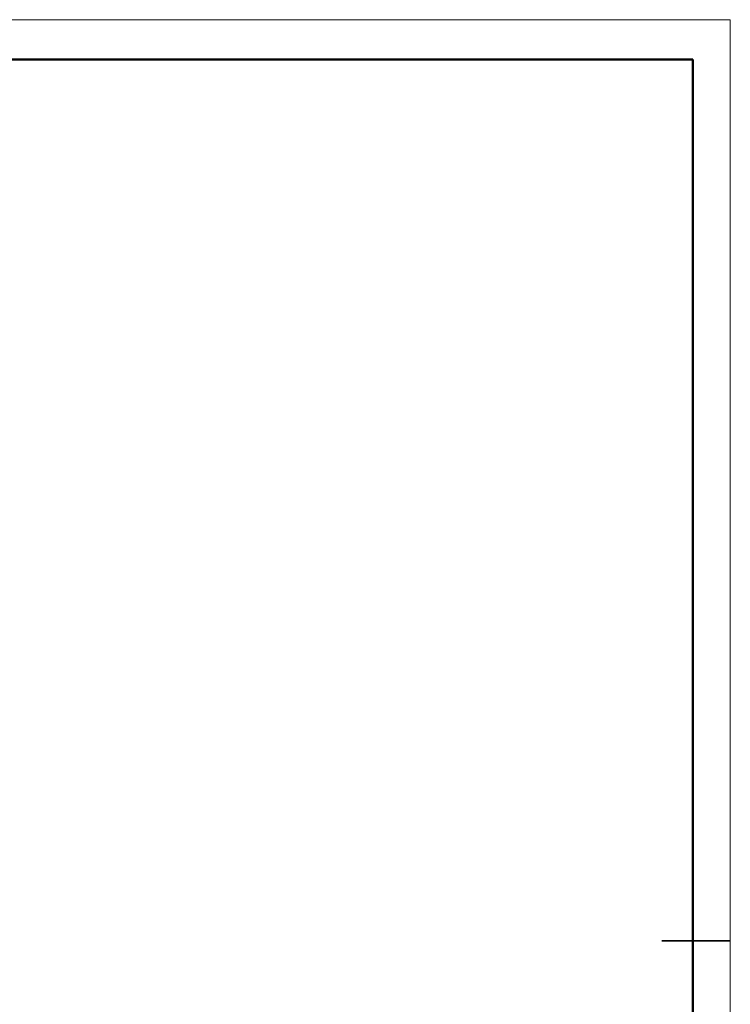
# Model space of a CAD drawing. Header units: millimetres. Extents: x -55 to 731, y 0 to 297.
# Tile 18 of 19: x 306 to 420, y 139 to 297. Entities that reach past the tile are written whole.
import ezdxf

# ---------------------------------------------------------------- set-up
doc = ezdxf.new("R2010")
doc.units = ezdxf.units.MM

msp = doc.modelspace()

# ---------------------------------------------------------------- linework, layer by layer
at = {"color": 7, "linetype": 'Continuous', "lineweight": 18}
for p, q in [((-0.0005, 297.3966), (419.993, 297.3966)), ((419.993, 297.3966), (419.993, 0.3966))]:
    msp.add_line(p, q, dxfattribs=at)
at = {"color": 7, "linetype": 'Continuous', "lineweight": 50}
for p in [(23.9959, 290.9894), (413.9959, 5.9894)]:
    msp.add_line(p, (413.9959, 290.9894), dxfattribs=at)
at = {"color": 7, "linetype": 'Continuous', "lineweight": 35}
msp.add_line((408.9959, 149.4894), (419.9959, 149.4894), dxfattribs=at)

doc.saveas('drawing.dxf')
